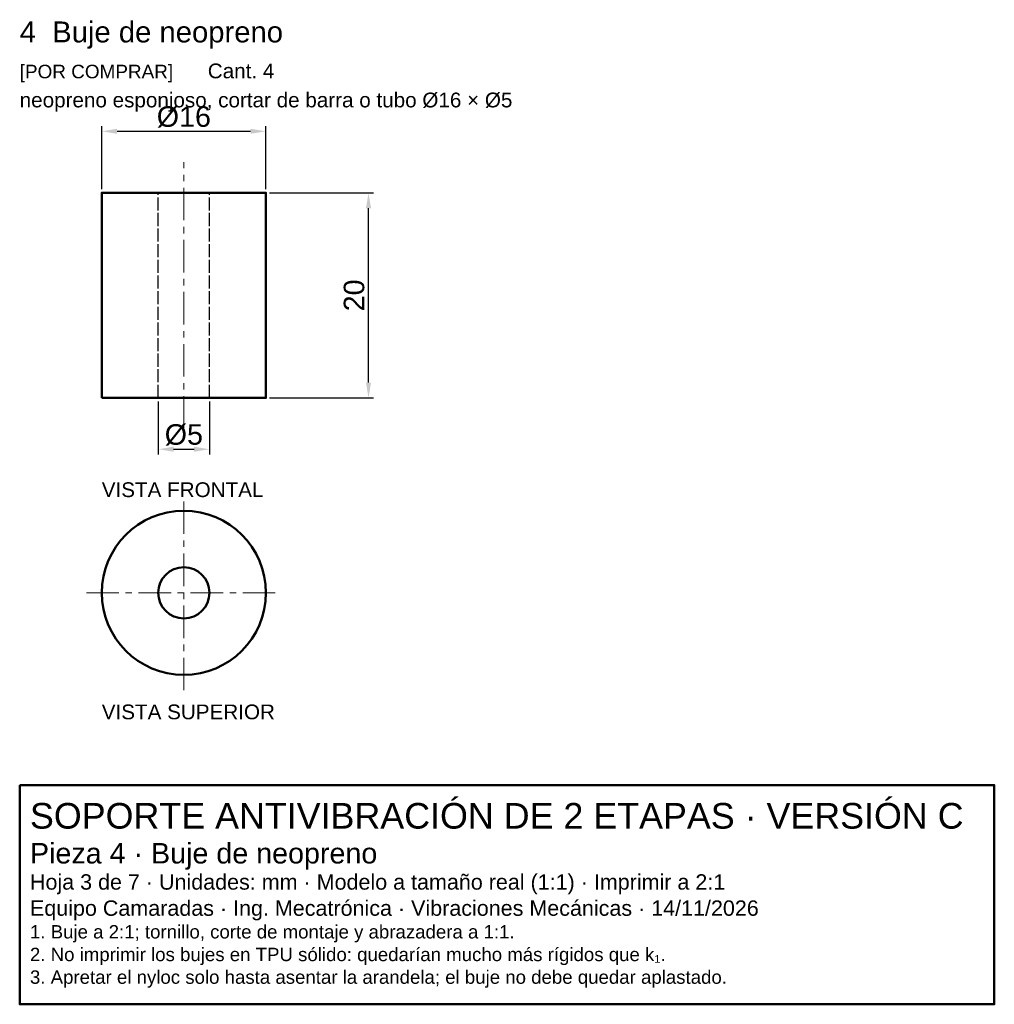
# Model space of a CAD drawing. Header units: millimetres. Extents: x 3.3 to 98.3, y -100.1 to -4.1.
import ezdxf

# ---------------------------------------------------------------- set-up
doc = ezdxf.new("R2010")
doc.units = ezdxf.units.MM
doc.linetypes.add('CENTER', pattern=[5.08, 3.175, -0.635, 0.635, -0.635])
doc.linetypes.add('DASHED', pattern=[1.524, 1.27, -0.254])
for name, color, linetype, lineweight in [('CONTORNO', 7, 'Continuous', 50), ('COTAS', 4, 'Continuous', 18), ('EJES', 1, 'CENTER', 18), ('OCULTAS', 8, 'DASHED', 25), ('TEXTO', 3, 'Continuous', 25)]:
    doc.layers.add(name, color=color, linetype=linetype, lineweight=lineweight)
doc.styles.get("Standard").update_dxf_attribs({"font": 'arial.ttf'})
doc.dimstyles.new('PLANO', dxfattribs={"dimscale": 0.5, "dimtxt": 4, "dimasz": 3, "dimexe": 1, "dimexo": 0.7, "dimgap": 0.8, "dimtad": 1, "dimdec": 1, "dimdsep": 46, "dimtxsty": 'Standard', "dimcen": 2.5, "dimclrd": 256, "dimclre": 256, "dimclrt": 256, "dimazin": 3, "dimtfac": 1, "dimtmove": 0, "dimatfit": 3})

msp = doc.modelspace()

# ---------------------------------------------------------------- linework, layer by layer
at = {"layer": 'CONTORNO'}
for points in [[(11.333, -41), (27.333, -41), (27.333, -21), (11.333, -21)], [(3.333, -78.744), (98.333, -78.744), (98.333, -100.124), (3.333, -100.124)]]:
    msp.add_lwpolyline(points, close=True, dxfattribs=at)
for radius in [8, 2.5]:
    msp.add_circle((19.333, -60), radius, dxfattribs=at)
at = {"layer": 'EJES'}
for p, q in [((19.333, -44), (19.333, -18)), ((19.333, -69.5), (19.333, -50.5)), ((9.833, -60), (28.833, -60))]:
    msp.add_line(p, q, dxfattribs=at)
at = {"layer": 'OCULTAS'}
for p, q in [((16.833, -41), (16.833, -21)), ((21.833, -41), (21.833, -21))]:
    msp.add_line(p, q, dxfattribs=at)

# ---------------------------------------------------------------- texts
at = {"layer": 'TEXTO'}
for s, height, p in [('4  Buje de neopreno', 2.04, (3.333, -6.333)), ('[POR COMPRAR]', 1.32, (3.333, -9.833)), ('Cant. 4', 1.44, (21.667, -9.833)), ('neopreno esponjoso, cortar de barra o tubo Ø16 × Ø5', 1.44, (3.333, -12.667)), ('VISTA FRONTAL', 1.44, (11.333, -50.667)), ('VISTA SUPERIOR', 1.44, (11.333, -72.333)), ('SOPORTE ANTIVIBRACIÓN DE 2 ETAPAS · VERSIÓN C', 2.5, (4.333, -82.994)), ('Pieza 4 · Buje de neopreno', 2, (4.333, -86.394)), ('Hoja 3 de 7 · Unidades: mm · Modelo a tamaño real (1:1) · Imprimir a 2:1', 1.5, (4.333, -88.944)), ('Equipo Camaradas · Ing. Mecatrónica · Vibraciones Mecánicas · 14/11/2026', 1.5, (4.333, -91.494)), ('1. Buje a 2:1; tornillo, corte de montaje y abrazadera a 1:1.', 1.3, (4.333, -93.704)), ('2. No imprimir los bujes en TPU sólido: quedarían mucho más rígidos que k₁.', 1.3, (4.333, -95.914)), ('3. Apretar el nyloc solo hasta asentar la arandela; el buje no debe quedar aplastado.', 1.3, (4.333, -98.124))]:
    msp.add_text(s, height=height, dxfattribs=at).set_placement(p)

# ---------------------------------------------------------------- dimensions: what is measured, and where the dimension line sits
at = {"layer": 'COTAS'}
for base, p1, p2, text in [((11.333, -15), (11.333, -21), (27.333, -21), 'Ø16'), ((16.833, -46), (16.833, -41), (21.833, -41), 'Ø5')]:
    msp.add_linear_dim(base=base, p1=p1, p2=p2, text=text, dimstyle='PLANO', dxfattribs=at).render()
msp.add_linear_dim(base=(37.333, -41), p1=(27.333, -41), p2=(27.333, -21), angle=90, dimstyle='PLANO', dxfattribs=at).render()

doc.saveas('drawing.dxf')
